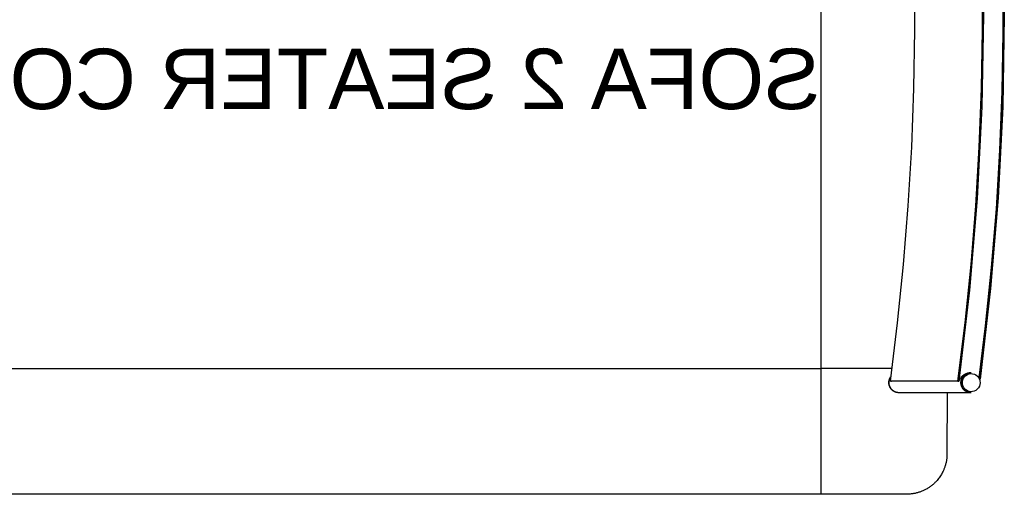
# Model space of a CAD drawing. Header units: millimetres. Extents: x -1470 to 7470, y -12049 to 6674.
# Tile 28 of 58: x 3029 to 4007, y -3475 to -3004. Entities that reach past the tile are written whole.
import ezdxf

# ---------------------------------------------------------------- set-up
doc = ezdxf.new("R2010")
doc.units = ezdxf.units.MM
doc.header["$LTSCALE"] = 10
doc.layers.get('0').update_dxf_attribs({"true_color": 0x000000})
doc.styles.add('Arial Normale', font='txt')

msp = doc.modelspace()

# ---------------------------------------------------------------- linework, layer by layer
at = {"color": 18, "linetype": 'Continuous', "lineweight": 25, "true_color": 0x000000}
for points in [[(3894.06, -3362.52), (3901.21, -3304.64), (3907.12, -3246.62), (3911.79, -3188.47), (3915.21, -3130.24), (3917.39, -3071.94), (3918.33, -3013.61), (3918.02, -2955.27), (3916.64, -2901.81), (3914.21, -2848.39), (3910.74, -2795.02), (3906.22, -2741.75), (3894.06, -2635.52)], [(3961.16, -3362.52), (3968.31, -3304.64), (3974.22, -3246.62), (3978.88, -3188.47), (3982.31, -3130.24), (3984.49, -3071.94), (3985.43, -3013.61), (3985.11, -2955.27), (3983.73, -2901.81), (3981.31, -2848.39), (3977.83, -2795.02), (3973.32, -2741.75), (3961.16, -2635.52)], [(3962.12, -2635.38), (3972.75, -2725.94), (3980.36, -2816.8), (3984.92, -2907.86), (3986.44, -2999.02), (3984.92, -3090.18), (3980.36, -3181.25), (3972.75, -3272.1), (3962.12, -3362.66)], [(3982.26, -3359.07), (3988.69, -3307.51), (3994.68, -3249.49), (3999.43, -3191.35), (4002.93, -3133.12), (4005.19, -3074.83), (4006.21, -3016.49), (4005.97, -2958.15), (4004.67, -2904.69), (4002.31, -2851.27), (3998.91, -2797.91), (3994.46, -2744.62), (3982.51, -2638.9)], [(3982.52, -2638.87), (3990.06, -2701.38), (3998.13, -2788.39), (4003.44, -2875.62), (4005.97, -2962.98), (4005.72, -3050.38), (4002.71, -3137.72), (3996.92, -3224.92), (3988.36, -3311.88), (3982.46, -3359.46)], [(3983.41, -2638.25), (3993.86, -2728.19), (4001.32, -2818.43), (4005.78, -2908.87), (4007.24, -2999.4), (4005.71, -3089.93), (4001.17, -3180.36), (3993.63, -3270.6), (3983.11, -3360.53)], [(3825.37, -3274.91), (3825.37, -2650.09)], [(3825.37, -3349.91), (3825.37, -3274.91)], [(2225.37, -3349.91), (3825.37, -3349.91)], [(3827.37, -3349.91), (3825.37, -3349.91)], [(3825.37, -3351.91), (3825.37, -3349.91)], [(3825.37, -3384.53), (3825.37, -3351.91)], [(3895.62, -3349.91), (3827.37, -3349.91)], [(3895.62, -3349.91), (3859.98, -3349.91)], [(3962.12, -3362.66), (3962.23, -3362.36), (3962.34, -3362.08), (3962.46, -3361.8), (3962.59, -3361.53), (3962.73, -3361.25), (3962.87, -3360.98), (3963.02, -3360.7), (3963.18, -3360.43), (3963.35, -3360.16), (3963.53, -3359.88), (3963.71, -3359.61), (3963.91, -3359.34), (3964.11, -3359.08), (3964.33, -3358.82), (3964.55, -3358.56), (3964.77, -3358.3), (3965.1, -3357.96), (3965.44, -3357.63), (3965.79, -3357.3), (3966.16, -3356.98), (3966.36, -3356.83), (3966.55, -3356.67), (3966.76, -3356.52), (3966.97, -3356.37), (3967.18, -3356.22), (3967.39, -3356.07), (3967.62, -3355.93), (3967.84, -3355.8), (3968.17, -3355.61), (3968.52, -3355.42), (3968.87, -3355.25), (3969.23, -3355.08), (3969.6, -3354.93), (3969.98, -3354.78), (3970.37, -3354.64), (3970.76, -3354.5), (3971.08, -3354.4), (3971.4, -3354.31), (3971.73, -3354.22), (3971.89, -3354.19), (3972.06, -3354.15), (3972.23, -3354.12), (3972.39, -3354.1), (3972.56, -3354.07), (3972.72, -3354.06), (3972.89, -3354.04), (3973.05, -3354.04), (3973.22, -3354.03), (3973.3, -3354.03), (3973.38, -3354.04), (3973.52, -3354.04), (3973.92, -3354.08)], [(3973.96, -3374.02), (3973.61, -3374.01), (3973.26, -3373.98), (3972.92, -3373.95), (3972.57, -3373.9), (3972.23, -3373.84), (3971.89, -3373.76), (3971.55, -3373.68), (3971.21, -3373.58), (3970.88, -3373.48), (3970.55, -3373.36), (3970.23, -3373.23), (3969.91, -3373.08), (3969.6, -3372.93), (3969.29, -3372.77), (3968.99, -3372.59), (3968.69, -3372.41), (3968.4, -3372.21), (3968.12, -3372.01), (3967.85, -3371.79), (3967.58, -3371.57), (3967.32, -3371.33), (3967.07, -3371.09), (3966.83, -3370.84), (3966.59, -3370.58), (3966.37, -3370.31), (3966.15, -3370.04), (3965.95, -3369.76), (3965.75, -3369.47), (3965.57, -3369.17), (3965.4, -3368.87), (3965.23, -3368.56), (3965.08, -3368.25), (3964.94, -3367.93), (3964.81, -3367.6), (3964.69, -3367.28), (3964.58, -3366.94), (3964.48, -3366.61), (3964.4, -3366.27), (3964.33, -3365.93), (3964.27, -3365.59), (3964.22, -3365.24), (3964.18, -3364.89), (3964.16, -3364.54), (3964.14, -3364.2), (3964.14, -3363.85), (3964.16, -3363.5), (3964.18, -3363.15), (3964.22, -3362.8), (3964.27, -3362.46), (3964.33, -3362.11), (3964.4, -3361.77), (3964.48, -3361.43), (3964.58, -3361.1), (3964.69, -3360.77), (3964.81, -3360.44), (3964.94, -3360.12), (3965.08, -3359.8), (3965.23, -3359.48), (3965.4, -3359.18), (3965.57, -3358.87), (3965.75, -3358.58), (3965.95, -3358.29), (3966.15, -3358.01), (3966.37, -3357.73), (3966.59, -3357.46), (3966.83, -3357.2), (3967.07, -3356.95), (3967.32, -3356.71), (3967.58, -3356.48), (3967.85, -3356.25), (3968.12, -3356.04), (3968.4, -3355.83), (3968.69, -3355.64), (3968.99, -3355.45), (3969.29, -3355.28), (3969.6, -3355.11), (3969.91, -3354.96), (3970.23, -3354.82), (3970.55, -3354.69), (3970.88, -3354.57), (3971.21, -3354.46), (3971.55, -3354.36), (3971.89, -3354.28), (3972.23, -3354.21), (3972.57, -3354.14), (3972.92, -3354.1), (3973.26, -3354.06), (3973.61, -3354.03), (3973.96, -3354.02)], [(3973.96, -3374.02), (3973.61, -3374.01), (3973.27, -3373.98), (3972.92, -3373.95), (3972.58, -3373.9), (3972.23, -3373.84), (3971.89, -3373.77), (3971.56, -3373.68), (3971.22, -3373.59), (3970.89, -3373.48), (3970.57, -3373.36), (3970.24, -3373.23), (3969.93, -3373.09), (3969.61, -3372.94), (3969.31, -3372.77), (3969.01, -3372.6), (3968.71, -3372.42), (3968.42, -3372.22), (3968.14, -3372.02), (3967.87, -3371.8), (3967.6, -3371.58), (3967.34, -3371.35), (3967.09, -3371.11), (3966.85, -3370.86), (3966.62, -3370.6), (3966.39, -3370.34), (3966.18, -3370.06), (3965.97, -3369.78), (3965.78, -3369.5), (3965.59, -3369.2), (3965.42, -3368.9), (3965.25, -3368.59), (3965.1, -3368.28), (3964.96, -3367.97), (3964.82, -3367.64), (3964.7, -3367.32), (3964.6, -3366.99), (3964.5, -3366.65), (3964.41, -3366.32), (3964.34, -3365.98), (3964.28, -3365.64), (3964.23, -3365.29), (3964.19, -3364.95), (3964.16, -3364.6), (3964.15, -3364.25), (3964.14, -3363.91), (3964.15, -3363.56), (3964.18, -3363.21), (3964.21, -3362.87), (3964.26, -3362.52), (3964.31, -3362.18), (3964.38, -3361.84), (3964.47, -3361.5), (3964.56, -3361.17), (3964.66, -3360.83), (3964.78, -3360.51), (3964.91, -3360.18), (3965.05, -3359.87), (3965.2, -3359.55), (3965.36, -3359.24), (3965.53, -3358.94), (3965.71, -3358.64), (3965.9, -3358.35), (3966.1, -3358.07), (3966.31, -3357.8), (3966.53, -3357.53), (3966.76, -3357.27), (3967, -3357.01), (3967.25, -3356.77), (3967.51, -3356.54), (3967.77, -3356.31), (3968.04, -3356.09), (3968.32, -3355.88), (3968.61, -3355.69), (3968.9, -3355.5), (3969.2, -3355.32), (3969.5, -3355.16), (3969.81, -3355), (3970.13, -3354.85), (3970.45, -3354.72), (3970.78, -3354.6), (3971.1, -3354.49), (3971.44, -3354.39), (3971.77, -3354.3), (3972.11, -3354.22), (3972.45, -3354.16), (3972.8, -3354.1), (3973.14, -3354.06), (3973.49, -3354.03)], [(3974.18, -3374.02), (3973.83, -3374.01), (3973.49, -3373.99), (3973.14, -3373.95), (3972.8, -3373.9), (3972.46, -3373.84), (3972.12, -3373.77), (3971.79, -3373.69), (3971.46, -3373.6), (3971.13, -3373.49), (3970.8, -3373.37), (3970.48, -3373.25), (3970.17, -3373.11), (3969.86, -3372.96), (3969.55, -3372.8), (3969.25, -3372.62), (3968.96, -3372.44), (3968.67, -3372.25), (3968.39, -3372.05), (3968.11, -3371.84), (3967.85, -3371.62), (3967.59, -3371.39), (3967.34, -3371.15), (3967.1, -3370.91), (3966.86, -3370.65), (3966.64, -3370.39), (3966.42, -3370.12), (3966.22, -3369.84), (3966.02, -3369.56), (3965.84, -3369.27), (3965.66, -3368.97), (3965.49, -3368.67), (3965.34, -3368.36), (3965.19, -3368.05), (3965.06, -3367.73), (3964.94, -3367.41), (3964.83, -3367.08), (3964.73, -3366.75), (3964.64, -3366.41), (3964.56, -3366.08), (3964.5, -3365.74), (3964.44, -3365.4), (3964.4, -3365.06), (3964.37, -3364.71), (3964.35, -3364.37), (3964.35, -3364.02), (3964.35, -3363.68), (3964.37, -3363.33), (3964.4, -3362.99), (3964.44, -3362.64), (3964.5, -3362.3), (3964.56, -3361.96), (3964.64, -3361.63), (3964.73, -3361.29), (3964.83, -3360.96), (3964.94, -3360.64), (3965.06, -3360.31), (3965.19, -3360), (3965.34, -3359.68), (3965.49, -3359.37), (3965.66, -3359.07), (3965.84, -3358.77), (3966.02, -3358.48), (3966.22, -3358.2), (3966.42, -3357.92), (3966.64, -3357.65), (3966.86, -3357.39), (3967.1, -3357.13), (3967.34, -3356.89), (3967.59, -3356.65), (3967.85, -3356.42), (3968.11, -3356.2), (3968.39, -3355.99), (3968.67, -3355.79), (3968.96, -3355.6), (3969.25, -3355.42), (3969.55, -3355.25), (3969.86, -3355.09), (3970.17, -3354.94), (3970.48, -3354.8), (3970.8, -3354.67), (3971.13, -3354.55), (3971.46, -3354.45), (3971.79, -3354.35), (3972.12, -3354.27), (3972.46, -3354.2), (3972.8, -3354.14), (3973.14, -3354.09), (3973.49, -3354.06), (3973.83, -3354.03), (3974.18, -3354.02)], [(3973.49, -3354.03), (3973.96, -3354.02)], [(3973.94, -3354.02), (3973.96, -3354.02)], [(3973.96, -3354.02), (3974.18, -3354.02)], [(3902.32, -3374.02), (3901.97, -3374.01), (3901.63, -3373.98), (3901.28, -3373.95), (3900.94, -3373.9), (3900.59, -3373.84), (3900.26, -3373.76), (3899.92, -3373.68), (3899.59, -3373.58), (3899.26, -3373.47), (3898.93, -3373.36), (3898.61, -3373.23), (3898.29, -3373.08), (3897.98, -3372.93), (3897.67, -3372.77), (3897.37, -3372.6), (3897.08, -3372.41), (3896.79, -3372.22), (3896.51, -3372.01), (3896.23, -3371.8), (3895.97, -3371.58), (3895.71, -3371.34), (3895.46, -3371.1), (3895.22, -3370.85), (3894.98, -3370.6), (3894.76, -3370.33), (3894.55, -3370.06), (3894.34, -3369.78), (3894.15, -3369.49), (3893.96, -3369.2), (3893.79, -3368.9), (3893.62, -3368.59), (3893.47, -3368.28), (3893.33, -3367.96), (3893.2, -3367.64), (3893.08, -3367.32), (3892.97, -3366.99), (3892.87, -3366.65), (3892.78, -3366.32), (3892.71, -3365.98), (3892.65, -3365.64), (3892.6, -3365.29), (3892.56, -3364.95), (3892.53, -3364.6), (3892.52, -3364.25), (3892.52, -3363.91), (3892.53, -3363.56), (3892.55, -3363.21), (3892.58, -3362.87), (3892.63, -3362.52), (3892.69, -3362.18), (3892.75, -3361.84), (3892.84, -3361.5), (3892.93, -3361.17), (3893.03, -3360.84), (3893.15, -3360.51), (3893.28, -3360.19), (3893.42, -3359.87), (3893.56, -3359.56), (3893.72, -3359.25), (3893.9, -3358.95), (3894.08, -3358.65), (3894.27, -3358.36), (3894.47, -3358.08)], [(3902.54, -3374.02), (3902.19, -3374.01), (3901.85, -3373.98), (3901.5, -3373.95), (3901.16, -3373.9), (3900.82, -3373.84), (3900.49, -3373.77), (3900.15, -3373.69), (3899.82, -3373.59), (3899.49, -3373.48), (3899.17, -3373.37), (3898.85, -3373.24), (3898.53, -3373.1), (3898.22, -3372.95), (3897.91, -3372.79), (3897.62, -3372.62), (3897.32, -3372.44), (3897.04, -3372.24), (3896.76, -3372.04), (3896.48, -3371.83), (3896.22, -3371.61), (3895.96, -3371.38), (3895.71, -3371.15), (3895.47, -3370.9), (3895.23, -3370.64), (3895.01, -3370.38), (3894.8, -3370.11), (3894.59, -3369.84), (3894.4, -3369.55), (3894.21, -3369.26), (3894.03, -3368.96), (3893.87, -3368.66), (3893.71, -3368.35), (3893.57, -3368.04), (3893.44, -3367.72), (3893.32, -3367.4), (3893.2, -3367.07), (3893.11, -3366.74), (3893.02, -3366.41), (3892.94, -3366.07), (3892.88, -3365.73), (3892.82, -3365.39), (3892.78, -3365.05), (3892.75, -3364.71), (3892.74, -3364.36), (3892.73, -3364.02), (3892.74, -3363.67), (3892.75, -3363.33), (3892.78, -3362.98), (3892.83, -3362.64), (3892.88, -3362.3), (3892.94, -3361.96), (3893.02, -3361.63), (3893.11, -3361.29), (3893.21, -3360.96), (3893.32, -3360.64), (3893.44, -3360.31), (3893.58, -3360), (3893.72, -3359.68), (3893.88, -3359.37), (3894.04, -3359.07), (3894.22, -3358.78), (3894.41, -3358.48)], [(3902.54, -3374.02), (3902.19, -3374.01), (3901.84, -3373.98), (3901.49, -3373.94), (3901.15, -3373.89), (3900.8, -3373.83), (3900.46, -3373.76), (3900.12, -3373.67), (3899.79, -3373.58), (3899.46, -3373.47), (3899.13, -3373.35), (3898.81, -3373.21), (3898.49, -3373.07), (3898.18, -3372.92), (3897.87, -3372.75), (3897.57, -3372.58), (3897.27, -3372.39), (3896.98, -3372.19), (3896.7, -3371.99), (3896.43, -3371.77), (3896.16, -3371.55), (3895.9, -3371.31), (3895.65, -3371.07), (3895.41, -3370.82), (3895.18, -3370.56), (3894.95, -3370.29), (3894.74, -3370.02), (3894.53, -3369.73), (3894.34, -3369.44), (3894.16, -3369.15), (3893.98, -3368.84), (3893.82, -3368.54), (3893.67, -3368.22), (3893.53, -3367.9), (3893.4, -3367.58), (3893.28, -3367.25), (3893.17, -3366.92), (3893.07, -3366.58), (3892.99, -3366.24), (3892.92, -3365.9), (3892.86, -3365.56), (3892.81, -3365.21), (3892.78, -3364.87), (3892.75, -3364.52), (3892.74, -3364.17), (3892.74, -3363.82), (3892.75, -3363.47), (3892.78, -3363.12), (3892.82, -3362.78), (3892.86, -3362.43), (3892.93, -3362.09), (3893, -3361.75), (3893.08, -3361.41), (3893.18, -3361.07), (3893.29, -3360.74), (3893.41, -3360.41), (3893.54, -3360.09), (3893.68, -3359.77), (3893.83, -3359.46), (3894, -3359.15), (3894.17, -3358.85), (3894.36, -3358.55), (3894.55, -3358.26)], [(3961.16, -3362.52), (3894.06, -3362.52)], [(3894.06, -3362.52), (3895.03, -3362.66)], [(3962.12, -3362.66), (3895.03, -3362.66)], [(3961.16, -3362.52), (3962.12, -3362.66)], [(3950.31, -3374.02), (3950.27, -3434.67), (3950.23, -3436.08), (3950.16, -3437.49), (3950.06, -3438.89), (3949.99, -3439.59), (3949.9, -3440.29), (3949.79, -3441.09), (3949.66, -3441.88), (3949.51, -3442.67), (3949.35, -3443.45), (3949.17, -3444.23), (3948.97, -3445.01), (3948.75, -3445.79), (3948.53, -3446.56), (3948.3, -3447.26), (3948.07, -3447.96), (3947.82, -3448.66), (3947.56, -3449.35), (3947.28, -3450.04), (3946.99, -3450.72), (3946.69, -3451.39), (3946.38, -3452.06), (3945.93, -3452.99), (3945.45, -3453.9), (3944.94, -3454.8), (3944.41, -3455.69), (3943.83, -3456.62), (3943.22, -3457.53), (3942.58, -3458.42), (3941.92, -3459.3), (3941.21, -3460.19), (3940.47, -3461.07), (3939.7, -3461.92), (3938.91, -3462.75), (3938.32, -3463.35), (3937.72, -3463.93), (3937.1, -3464.5), (3936.47, -3465.06), (3935.83, -3465.6), (3935.18, -3466.13), (3934.52, -3466.65), (3933.85, -3467.15), (3933.19, -3467.62), (3932.51, -3468.08), (3931.83, -3468.53), (3931.14, -3468.96), (3930.45, -3469.38), (3929.74, -3469.78), (3929.02, -3470.17), (3928.3, -3470.54), (3927.59, -3470.89), (3926.86, -3471.23), (3926.14, -3471.55), (3925.4, -3471.86), (3924.66, -3472.16), (3923.91, -3472.44), (3923.16, -3472.7), (3922.4, -3472.95), (3921.65, -3473.18), (3920.89, -3473.4), (3920.13, -3473.61), (3919.36, -3473.79), (3918.59, -3473.96), (3917.82, -3474.12), (3917.04, -3474.26), (3916.27, -3474.38), (3915.44, -3474.48), (3914.61, -3474.57), (3913.77, -3474.64), (3912.94, -3474.7), (3911.26, -3474.78), (3909.59, -3474.82), (3825.37, -3474.91)], [(3902.54, -3374.02), (3902.32, -3374.02)], [(3973.96, -3374.02), (3902.54, -3374.02)], [(3974.18, -3374.02), (3973.96, -3374.02)], [(3825.37, -3464.91), (3825.37, -3384.53)], [(3825.37, -3474.91), (3825.37, -3464.91)], [(3825.37, -3474.91), (2175.37, -3474.91)]]:
    msp.add_lwpolyline(points, dxfattribs=at)
msp.add_lwpolyline([(3973.97, -3355.03), (3975.74, -3355.13), (3977.46, -3355.59), (3979.06, -3356.39), (3980.46, -3357.51), (3981.62, -3358.9), (3982.48, -3360.49), (3983, -3362.23), (3983.18, -3364.04), (3983, -3365.85), (3982.46, -3367.59), (3981.59, -3369.18), (3980.43, -3370.56), (3979.02, -3371.67), (3977.43, -3372.47), (3975.7, -3372.92), (3973.93, -3373.01), (3972.17, -3372.73), (3970.51, -3372.09), (3969, -3371.13), (3967.71, -3369.87), (3966.7, -3368.37), (3966, -3366.7), (3965.65, -3364.91), (3965.65, -3363.09), (3966.02, -3361.31), (3966.72, -3359.64), (3967.74, -3358.14), (3969.03, -3356.89), (3970.54, -3355.93), (3972.21, -3355.3)], close=True, dxfattribs=at)

# ---------------------------------------------------------------- texts
at = {"extrusion": (0, 0, -1), "insert": (3001.3, -3032.34), "char_height": 60, "width": 3392.6087, "attachment_point": 2, "text_direction": (-1, 0, 0), "style": 'Arial Normale'}
msp.add_mtext('SOFA 2 SEATER CORNER SX + POUF DX', dxfattribs=at)

doc.saveas('drawing.dxf')
